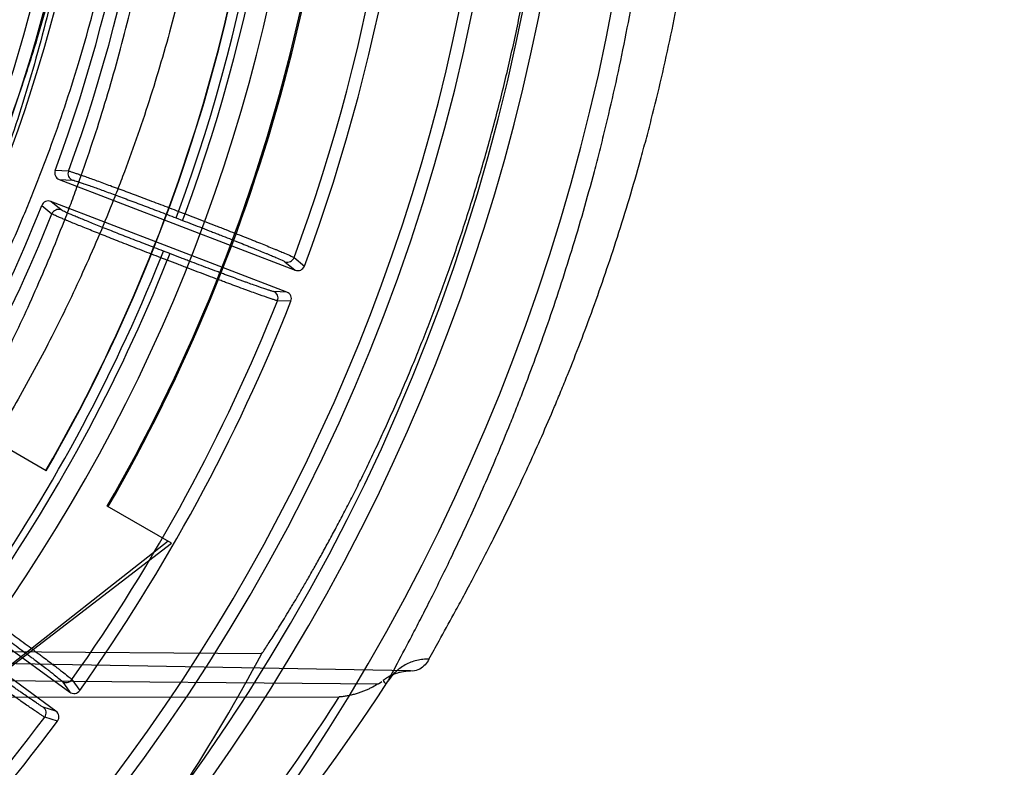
# Model space of a CAD drawing. Header units: millimetres. Extents: x 0 to 297, y 0 to 210.
# Tile 54 of 256: x 146.268 to 146.561, y 90.73 to 90.953. Entities that reach past the tile are written whole.
import ezdxf

# ---------------------------------------------------------------- set-up
doc = ezdxf.new("R2010")
doc.units = ezdxf.units.MM
doc.header["$LTSCALE"] = 16.335
doc.layers.get('0').update_dxf_attribs({"linetype": 'CONTINUOUS'})
doc.layers.add('01_GLOBAL', color=7, linetype='CONTINUOUS')
doc.layers.add('INTFCLR_144815', color=7, linetype='CONTINUOUS')

msp = doc.modelspace()

# ---------------------------------------------------------------- linework, layer by layer
at = {"color": 7, "linetype": 'Continuous'}
msp.add_circle((146.8548034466, 92.13446435), 2.66, dxfattribs=at)
at = {"color": 9, "linetype": 'Continuous'}
msp.add_arc((146.8548034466, 92.13446435), 2.6259090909, 182.9674534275, 267.0325465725, dxfattribs=at)
at = {"layer": '01_GLOBAL', "color": 7, "linetype": 'Continuous'}
msp.add_circle((146.8548034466, 92.13446435), 2.695, dxfattribs=at)
at = {"layer": 'INTFCLR_144815', "color": 9, "linetype": 'Continuous'}
for p, q in [((146.2826975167, 90.9074896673), (146.2787506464, 90.9076674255)), ((146.2799688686, 90.90497885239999), (146.2839135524, 90.90480629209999)), ((146.2747559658, 90.8972609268), (146.2778080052, 90.8947520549)), ((146.2805072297, 90.895932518), (146.2774602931, 90.8984437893)), ((146.3147771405, 90.89354180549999), (146.3155295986, 90.8955020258)), ((146.3147771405, 90.89354180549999), (146.3167163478, 90.89279741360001)), ((146.3155295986, 90.8955020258), (146.3174688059, 90.8947576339)), ((146.3167163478, 90.89279741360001), (146.3174688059, 90.8947576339)), ((146.3102283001, 90.88169167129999), (146.3109807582, 90.8836518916)), ((146.3121675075, 90.8809472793), (146.3102283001, 90.88169167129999)), ((146.3129199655, 90.8829074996), (146.3109807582, 90.8836518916)), ((146.3129199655, 90.8829074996), (146.3121675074, 90.8809472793)), ((146.3499233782, 90.88174495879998), (146.3530004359, 90.8792153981)), ((146.347203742, 90.88051146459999), (146.350279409, 90.8779891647)), ((146.3477708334, 90.8714541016), (146.3437974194, 90.8716376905)), ((146.3489724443, 90.8687221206), (146.3449931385, 90.86890124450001)), ((146.3845793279, 90.7587121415), (146.1907031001, 90.7620970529)), ((146.3851918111, 90.75862621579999), (146.3845793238, 90.7587121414)), ((146.190603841, 90.75641190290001), (146.3750393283, 90.7548780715)), ((146.2807950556, 90.7556017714), (146.2831131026, 90.7523693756)), ((146.2837412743, 90.7560893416), (146.2860587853, 90.7528495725)), ((146.1906267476, 90.75078967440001), (146.3633866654, 90.75092765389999)), ((146.2789986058, 90.74670625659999), (146.2752080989, 90.747911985)), ((146.2794521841, 90.7437563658), (146.2756548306, 90.7449593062))]:
    msp.add_line(p, q, dxfattribs=at)
at = {"layer": 'INTFCLR_144815', "color": 6, "linetype": 'Continuous'}
for p, q in [((146.2799688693, 90.9049788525), (146.350279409, 90.877989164)), ((146.3477708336, 90.8714541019), (146.2774602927, 90.8984437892)), ((146.2760845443, 90.8182686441), (146.2571297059, 90.8292122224)), ((146.3134528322, 90.7966940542), (146.2942710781, 90.8077686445)), ((146.2221837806, 90.79663711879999), (146.2831131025, 90.7523693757)), ((146.312457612, 90.7972686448), (146.2233002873, 90.72750009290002)), ((146.22701752, 90.7304089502), (146.3134528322, 90.7966940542)), ((146.278998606, 90.7467062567), (146.2180692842, 90.7909739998)), ((146.2383316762, 90.7646501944), (146.3403261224, 90.7638167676)), ((146.3750393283, 90.7548780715), (146.37604636, 90.7555726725))]:
    msp.add_line(p, q, dxfattribs=at)
msp.add_circle((145.8396077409, 91.0702686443), 0.4466793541, dxfattribs=at)
for centre, radius, start, end in [((145.8396077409, 91.0702686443), 0.6157754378, 313.9937911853, 154.5150993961), ((145.8396077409, 91.0702686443), 0.5947754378, 312.9543589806, 154.5144414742), ((145.8396077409, 91.0702686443), 0.5751005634, 282.2440355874, 71.2863570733), ((145.8396077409, 91.0702686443), 0.4537777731, 308.490992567, 51.50900743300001), ((145.8396077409, 91.0702686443), 0.5477895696, 339.5878226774, 23.4121773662), ((145.8396077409, 91.0702686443), 0.4682794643, 339.6819480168, 23.3180519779), ((145.8396077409, 91.0702686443), 0.5039003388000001, 329.9999999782, 359.9999999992), ((145.8396077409, 91.0702686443), 0.504, 329.9999999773, 360), ((145.8396077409, 91.0702686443), 0.525, 330.0000000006, 360), ((145.8396077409, 91.0702686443), 0.5253616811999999, 330.0000000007, 360), ((146.2807203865, 90.9069397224), 0.0020999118, 159.7232952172, 249.0303185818), ((146.2846696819, 90.90676604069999), 0.0021006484, 159.8509095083, 248.9018974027), ((145.8396077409, 91.0702686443), 0.4682794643, 324.681947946, 338.3180519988), ((146.2767067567, 90.8964836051), 0.0020999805, 68.9721907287, 158.2744621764), ((146.2797578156, 90.8939701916), 0.0021006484, 69.09810333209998, 158.1494841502), ((146.3510329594, 90.8799493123), 0.0020999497, 248.9714719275, 339.5433174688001), ((146.3470193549, 90.86949325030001), 0.0020998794, 338.4543129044, 69.0311207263), ((145.8396077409, 91.0702686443), 0.5477895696, 324.5878227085, 338.4121772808), ((146.2843483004, 90.7540676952), 0.0020999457, 233.9713799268, 324.5434132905), ((146.2777652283, 90.7450067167), 0.0020998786, 323.4543259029, 54.03113281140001), ((145.8396077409, 91.0702686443), 0.5477895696, 309.5878226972, 323.4121773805)]:
    msp.add_arc(centre, radius, start, end, dxfattribs=at)
at = {"layer": 'INTFCLR_144815', "color": 9, "linetype": 'Continuous'}
for centre, radius, start, end in [((145.8396077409, 91.0702686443), 0.5712784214, 292.4997540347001, 54.0964566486), ((145.8396102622, 91.0702698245), 0.5153523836, 292.4997540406, 54.09645665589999), ((145.8396077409, 91.0702686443), 0.5897747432, 323.9261481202, 36.0738518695), ((145.8396077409, 91.0702686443), 0.450734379, 313.8592910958, 46.1407088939), ((145.8396077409, 91.0702686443), 0.5440250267, 339.7244769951, 23.2755230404), ((145.8396077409, 91.0702686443), 0.5069960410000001, 339.8359043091, 23.1640956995), ((145.8396077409, 91.0702686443), 0.509072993, 339.8324937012, 23.1675062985), ((145.8396077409, 91.0702686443), 0.4720440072, 339.8280604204, 23.1719395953), ((145.8396077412, 91.0702686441), 0.4720440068, 324.8280604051, 338.1719396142), ((145.839607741, 91.0702686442), 0.5069960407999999, 324.835904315, 338.1640956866), ((146.3479530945, 90.8824738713), 0.0021007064, 249.1004513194, 339.6978896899), ((145.839607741, 91.0702686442), 0.5090729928, 324.8324936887, 338.1675063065), ((146.3430411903, 90.8696779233), 0.0021007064, 338.3024226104, 68.89954879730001), ((145.8396077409, 91.0702686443), 0.5440250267, 324.7244769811, 338.2755229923), ((145.8396077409, 91.0702686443), 0.6110177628, 203.8266800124, 319.1799903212), ((145.8384878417, 91.10903914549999), 0.6449058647, 311.8235167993, 326.745087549), ((146.2820267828, 90.7573033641), 0.0021007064, 234.1004513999, 324.6978899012), ((145.8383096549, 91.08842058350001), 0.6241853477, 320.0105518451, 327.269142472), ((146.2739704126, 90.7462147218), 0.0021007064, 323.3024226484, 53.8995486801), ((145.8396077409, 91.0702686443), 0.5440250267, 309.724476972, 323.2755230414)]:
    msp.add_arc(centre, radius, start, end, dxfattribs=at)
at = {"layer": 'INTFCLR_144815', "color": 6, "linetype": 'Continuous'}
msp.add_ellipse((145.8396077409, 91.034224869), major_axis=(0, 0.5699527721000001), ratio=0.9979983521, start_param=-2.1460420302, end_param=-2.0651235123, dxfattribs=at)
for points, knots in [([(146.1515348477, 90.7587687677), (146.1512150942, 90.7587746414), (146.1512119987, 90.7600070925), (146.1517859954, 90.7606977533), (146.1523169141, 90.7616585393), (146.1528921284, 90.7625183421), (146.1535763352, 90.7635215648), (146.1543814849, 90.7646472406), (146.15530592, 90.76590779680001), (146.1563525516, 90.76730531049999), (146.1575225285, 90.7688454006), (146.1588179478, 90.7705337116), (146.1602417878, 90.77237807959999), (146.1617966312, 90.7743862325), (146.1634827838, 90.7765637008), (146.1652973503, 90.7789125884), (146.1672357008, 90.7814334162), (146.169295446, 90.7841302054), (146.1714790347, 90.7870140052), (146.1737896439, 90.7900978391), (146.1762240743, 90.7933873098), (146.1787743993, 90.79688231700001), (146.1814309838, 90.80058082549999), (146.1841860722, 90.80448380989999), (146.1870298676, 90.8085896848), (146.1899514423, 90.8128953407), (146.1929388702, 90.81739609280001), (146.195979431, 90.82208572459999), (146.1990598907, 90.82695665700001), (146.2021667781, 90.832000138), (146.2052866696, 90.837206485), (146.2084064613, 90.8425653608), (146.2115136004, 90.84806604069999), (146.2145962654, 90.85369765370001), (146.2176434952, 90.85944939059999), (146.2206452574, 90.86531064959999), (146.2235925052, 90.87127120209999), (146.2264771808, 90.8773212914), (146.2292921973, 90.88345171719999), (146.2320314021, 90.88965389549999), (146.2346894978, 90.8959198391), (146.2372619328, 90.9022420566), (146.2397453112, 90.90861474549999), (146.2421317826, 90.9150191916), (146.2444188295, 90.9214479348), (146.2466074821, 90.92790255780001), (146.2487002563, 90.9343910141), (146.2506975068, 90.9409155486), (146.2525965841, 90.9474680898), (146.2543963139, 90.95404485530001), (146.2560946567, 90.9606375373), (146.2576905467, 90.9672398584), (146.2591843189, 90.9738506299), (146.2605765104, 90.98046966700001), (146.2618676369, 90.9870969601), (146.2630580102, 90.99373176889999), (146.2641477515, 91.00037227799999), (146.2651369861, 91.0070162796), (146.2660260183, 91.0136624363), (146.2668152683, 91.02031037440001), (146.2675051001, 91.0269596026), (146.2680958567, 91.03360976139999), (146.2685878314, 91.0402603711), (146.2689813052, 91.04691137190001), (146.269276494, 91.05356251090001), (146.2694735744, 91.0602138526), (146.2695726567, 91.0668651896), (146.2695738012, 91.07351660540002), (146.2694770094, 91.08016791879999), (146.2692822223, 91.0868192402), (146.2689893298, 91.0934703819), (146.2685981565, 91.1001213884), (146.2681084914, 91.10677196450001), (146.2675200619, 91.1134219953), (146.2668325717, 91.12007108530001), (146.2660456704, 91.1267189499), (146.2651589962, 91.1333650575), (146.2641721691, 91.140008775), (146.2630848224, 91.1466492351), (146.2618965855, 91.1532855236), (146.2606070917, 91.1599166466), (146.2592161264, 91.1665408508), (146.2577236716, 91.1731557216), (146.25612979, 91.17975889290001), (146.2544344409, 91.1863486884), (146.2526374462, 91.19292404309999), (146.2507388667, 91.199483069), (146.2487392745, 91.2060224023), (146.2466397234, 91.21253772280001), (146.2444415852, 91.21902445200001), (146.2421464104, 91.2254781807), (146.2397562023, 91.2318939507), (146.2372735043, 91.23826617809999), (146.2347014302, 91.24458873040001), (146.2320437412, 91.2508548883), (146.2293049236, 91.2570573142), (146.2264902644, 91.2631880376), (146.2236059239, 91.2692384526), (146.220658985, 91.2751993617), (146.2176574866, 91.2810610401), (146.2146104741, 91.2868132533), (146.211527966, 91.2924454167), (146.2084209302, 91.29794670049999), (146.2053011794, 91.3033062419), (146.2021812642, 91.3085133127), (146.1990742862, 91.31355757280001), (146.1959936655, 91.31842933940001), (146.1929528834, 91.3231198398), (146.189965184, 91.32762147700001), (146.187043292, 91.3319280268), (146.1841991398, 91.3360347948), (146.1814436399, 91.339938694), (146.1787864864, 91.34363828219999), (146.1762360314, 91.34713370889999), (146.1737992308, 91.3504265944), (146.1714816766, 91.35351982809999), (146.1692876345, 91.3564173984), (146.1672201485, 91.3591241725), (146.1652811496, 91.36164570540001), (146.1634716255, 91.36398800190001), (146.1617917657, 91.3661573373), (146.1602410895, 91.3681601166), (146.1588186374, 91.3700026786), (146.1575230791, 91.3716911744), (146.1563528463, 91.37323156), (146.1553062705, 91.3746291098), (146.1543814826, 91.3758897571), (146.1535770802, 91.37701559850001), (146.1528902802, 91.3780187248), (146.1523225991, 91.3788790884), (146.1518630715, 91.37966964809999), (146.151402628, 91.3804116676), (146.1510534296, 91.3817596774), (146.1515348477, 91.3817685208)], [0, 0, 0, 0, 0.0014103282, 0.0032894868, 0.0045784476, 0.006109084, 0.0078878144, 0.009921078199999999, 0.0122159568, 0.0147800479, 0.0176210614, 0.0207450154, 0.0241645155, 0.0278962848, 0.0319450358, 0.0363094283, 0.0409856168, 0.0459681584, 0.0512740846, 0.0569372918, 0.0629614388, 0.06932079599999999, 0.0760170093, 0.0830428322, 0.09038864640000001, 0.09804223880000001, 0.1059886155, 0.1142106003, 0.1226891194, 0.1314036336, 0.1403327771, 0.1494548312, 0.1587482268, 0.1681920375, 0.1777662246, 0.1874518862, 0.1972313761, 0.2070885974, 0.2170088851, 0.2269790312, 0.2369874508, 0.247023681, 0.2570780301, 0.2671479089, 0.2771627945, 0.2871678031, 0.297203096, 0.3072268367, 0.3172573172, 0.3272873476, 0.3372951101, 0.3472786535, 0.3572404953, 0.3671820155, 0.3771057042, 0.38701475, 0.3969071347, 0.4067804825, 0.4166362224, 0.4264761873, 0.4363022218, 0.4461151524, 0.4559173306, 0.4657100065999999, 0.4754958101, 0.4852761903, 0.4950537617, 0.5048299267, 0.514607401, 0.5243876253, 0.5341732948, 0.5439658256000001, 0.5537677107, 0.5635801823, 0.5734055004, 0.5832449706, 0.5931003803, 0.6029729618, 0.6128636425, 0.6227732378, 0.6327028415, 0.6426530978, 0.6526214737, 0.6626060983, 0.6726078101, 0.6826271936, 0.6926651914, 0.7027189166, 0.7127821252, 0.7228511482, 0.7329216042, 0.7429877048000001, 0.7530428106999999, 0.7630790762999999, 0.7730874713, 0.7830577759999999, 0.7929782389, 0.8028356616, 0.8126154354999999, 0.8223014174, 0.8318761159, 0.8413205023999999, 0.8506146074, 0.8597374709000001, 0.8686675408, 0.8773831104, 0.8858627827, 0.8940860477, 0.9020337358, 0.9096886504, 0.9170358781, 0.9240630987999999, 0.9307608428, 0.9371226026, 0.9431446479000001, 0.9488258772, 0.9541674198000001, 0.9591725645, 0.9638462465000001, 0.9681947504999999, 0.9722253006, 0.9759458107, 0.979364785, 0.9824904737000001, 0.9853313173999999, 0.9878955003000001, 0.9901906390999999, 0.9922241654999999, 0.994002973, 0.9955336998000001, 0.9968227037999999, 0.9978766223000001, 1, 1, 1, 1]), ([(146.1616919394, 91.3712686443), (146.1613689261, 91.3712686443), (146.161354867, 91.3700255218), (146.1618990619, 91.3693139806), (146.1624036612, 91.3683331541), (146.1629511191, 91.3674540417), (146.1636029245, 91.3664290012), (146.1643702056, 91.3652789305), (146.1652510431, 91.3639918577), (146.1662478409, 91.3625660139), (146.1673615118, 91.3609958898), (146.1685933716, 91.35927662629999), (146.1699443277, 91.3574028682), (146.1714151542, 91.35536903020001), (146.1730061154, 91.3531695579), (146.1747171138, 91.35079874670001), (146.1765473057, 91.34825122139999), (146.1784952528, 91.3455217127), (146.1805585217, 91.34260561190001), (146.1827337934, 91.3394988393), (146.1850166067, 91.33619825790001), (146.187401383, 91.332701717), (146.1898813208, 91.3290083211), (146.1924484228, 91.32511854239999), (146.1950935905, 91.32103426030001), (146.1978067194, 91.31675882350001), (146.2005768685, 91.3122970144), (146.2033924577, 91.3076549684), (146.2062415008, 91.3028400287), (146.2091118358, 91.2978605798), (146.2119913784, 91.29272580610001), (146.2148683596, 91.2874454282), (146.2177314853, 91.2820295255), (146.2205700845, 91.27648833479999), (146.2233742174, 91.2708320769), (146.2261347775, 91.2650707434), (146.2288435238, 91.2592139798), (146.2314930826, 91.2532710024), (146.2340769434, 91.24725050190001), (146.2365894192, 91.2411606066), (146.2390255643, 91.2350089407), (146.2413812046, 91.22880240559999), (146.2436527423, 91.2225475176), (146.2458372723, 91.21624994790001), (146.2479322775, 91.2099152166), (146.2499358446, 91.2035479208), (146.2518463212, 91.19715263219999), (146.2536625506, 91.1907330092), (146.255383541, 91.184292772), (146.2570086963, 91.17783475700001), (146.2585375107, 91.17136193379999), (146.2599697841, 91.16487642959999), (146.261305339, 91.1583806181), (146.262544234, 91.1518760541), (146.2636865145, 91.1453645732), (146.2647323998, 91.1388472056), (146.265682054, 91.1323253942), (146.2665357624, 91.1257998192), (146.2672937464, 91.1192715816), (146.2679563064, 91.1127410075), (146.2685236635, 91.1062089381), (146.2689960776, 91.09967549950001), (146.2693737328, 91.09314134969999), (146.2696568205, 91.0866064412), (146.2698454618, 91.08007129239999), (146.2699397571, 91.07353577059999), (146.2699397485, 91.0670003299), (146.2698454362, 91.06046482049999), (146.2696567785, 91.053929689), (146.2693736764, 91.0473948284), (146.2689960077, 91.0408607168), (146.2685235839, 91.0343273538), (146.2679562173, 91.0277953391), (146.2672936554, 91.0212648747), (146.2665356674, 91.0147367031), (146.2656819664, 91.0082112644), (146.2647323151, 91.0016895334), (146.263686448, 90.9951723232), (146.2625441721, 90.9886608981), (146.2613053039, 90.982156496), (146.2599697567, 90.975660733), (146.2585375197, 90.9691753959), (146.257008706, 90.96270257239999), (146.2553835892, 90.9562447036), (146.2536625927, 90.949804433), (146.2518464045, 90.94338494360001), (146.2499359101, 90.9369895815), (146.2479323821, 90.9306223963), (146.2458373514, 90.92428757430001), (146.2436528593, 90.9179901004), (146.2413812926, 90.9117351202), (146.2390256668, 90.90552861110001), (146.2365895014, 90.899376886), (146.2340770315, 90.8932869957), (146.2314931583, 90.88726645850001), (146.2288435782, 90.88132342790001), (146.2261348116, 90.875466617), (146.2233742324, 90.86970524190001), (146.2205700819, 90.8640489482), (146.2177314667, 90.8585077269), (146.2148683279, 90.8530918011), (146.2119913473, 90.8478114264), (146.2091118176, 90.84267667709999), (146.2062415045, 90.8376972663), (146.2033924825, 90.8328823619), (146.200576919, 90.82824035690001), (146.1978068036, 90.82377859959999), (146.1950937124, 90.8195032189), (146.1924485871, 90.815418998), (146.1898815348, 90.8115292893), (146.1874016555, 90.8078359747), (146.1850169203, 90.8043394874), (146.1827341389, 90.8010389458), (146.1805588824, 90.7979321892), (146.1784956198, 90.79501609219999), (146.1765476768, 90.7922865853), (146.1747174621, 90.7897390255), (146.1730064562, 90.78736820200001), (146.1714154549, 90.7851686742), (146.1699446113, 90.78313481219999), (146.1685936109, 90.7812609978), (146.1673617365, 90.7795417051), (146.1662480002, 90.7779715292), (146.1652512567, 90.7765456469), (146.1643701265, 90.7752585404), (146.1636036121, 90.7741083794), (146.1629493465, 90.7730834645), (146.1624091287, 90.7722038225), (146.1619724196, 90.7713972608), (146.1615362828, 90.7706337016), (146.1612048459, 90.7692686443), (146.1616919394, 90.7692686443)], [0, 0, 0, 0, 0.0014863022, 0.0034583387, 0.00480742, 0.0064070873, 0.008263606, 0.0103831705, 0.0127725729, 0.0154385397, 0.018388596, 0.0216299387, 0.0251705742, 0.0290176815, 0.0331791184, 0.0376612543, 0.0424708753, 0.0476126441, 0.053091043, 0.05890788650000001, 0.0650637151, 0.071556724, 0.0783824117, 0.08553378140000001, 0.09300120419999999, 0.1007725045, 0.1088330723, 0.1171662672, 0.125753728, 0.1345758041, 0.1436120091, 0.1528416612, 0.1622443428, 0.1717998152, 0.1814887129, 0.1912927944, 0.2011949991, 0.2111795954, 0.2212322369, 0.2313400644, 0.2414915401, 0.251676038, 0.2618853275, 0.272110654, 0.2823462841, 0.2925853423, 0.3028240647, 0.3130572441, 0.3232827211, 0.3334966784, 0.3436983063, 0.353884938, 0.364056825, 0.3742120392, 0.3843517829, 0.3944749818, 0.4045834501, 0.4146764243, 0.4247563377, 0.4348229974, 0.4448791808, 0.4549248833, 0.4649631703, 0.4749943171, 0.4850215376, 0.4950452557, 0.505068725, 0.5150924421, 0.5251196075, 0.5351507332, 0.5451888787, 0.5552345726, 0.5652905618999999, 0.5753571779, 0.5854368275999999, 0.5955298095, 0.6056379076, 0.615761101, 0.6259004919, 0.6360558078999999, 0.6462271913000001, 0.6564139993, 0.6666151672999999, 0.6768294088, 0.6870543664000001, 0.6972879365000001, 0.7075261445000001, 0.7177656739, 0.7280008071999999, 0.7382265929, 0.7484354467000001, 0.7586203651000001, 0.7687717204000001, 0.7788795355, 0.7889322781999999, 0.7989169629, 0.8088192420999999, 0.8186233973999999, 0.8283123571, 0.8378678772, 0.8472706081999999, 0.8565002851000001, 0.8655364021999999, 0.8743584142, 0.8829458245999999, 0.8912789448, 0.8993394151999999, 0.9071106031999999, 0.9145779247, 0.9217291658, 0.9285546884, 0.9350475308, 0.9412033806, 0.9470201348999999, 0.9524985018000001, 0.9576403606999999, 0.9624499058, 0.9669322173, 0.9710936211, 0.9749409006, 0.978481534, 0.9817230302, 0.984673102, 0.9873392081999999, 0.9897286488, 0.9918483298, 0.9937048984, 0.9953046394, 0.9966537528, 0.9977587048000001, 1, 1, 1, 1]), ([(146.1691690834, 90.7763969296), (146.1687851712, 90.7764036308), (146.1689546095, 90.7779189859), (146.1697315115, 90.7790599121), (146.1708843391, 90.7812089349), (146.1725602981, 90.7837422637), (146.1747341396, 90.7870099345), (146.1774252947, 90.7909276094), (146.1806308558, 90.7955824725), (146.1842332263, 90.8008456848), (146.1879731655, 90.8063911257), (146.1915725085, 90.81184155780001), (146.1948750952, 90.81694711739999), (146.1978706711, 90.8216835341), (146.200574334, 90.826050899), (146.2030116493, 90.8300665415), (146.2051949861, 90.833734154), (146.2071471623, 90.8370715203), (146.2088885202, 90.8400980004), (146.2104549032, 90.84286235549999), (146.2119718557, 90.8455760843), (146.2135082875, 90.84836552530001), (146.215040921, 90.85119346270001), (146.216458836, 90.8538498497), (146.2177089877, 90.85622567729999), (146.2188113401, 90.8583465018), (146.2197838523, 90.8602379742), (146.2206875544, 90.8620133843), (146.221596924, 90.86381876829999), (146.2225851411, 90.86580179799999), (146.2236776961, 90.86802093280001), (146.2248886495, 90.8705142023), (146.2262310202, 90.8733218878), (146.2277173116, 90.8764866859), (146.2293581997, 90.88005189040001), (146.231170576, 90.88408194), (146.2331660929, 90.8886406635), (146.2353605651, 90.893809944), (146.2377752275, 90.89970198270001), (146.2404300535, 90.9064559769), (146.24333995, 90.91423982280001), (146.2465092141, 90.923233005), (146.2499429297, 90.93370532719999), (146.25355238, 90.94574839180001), (146.2570962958, 90.95895711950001), (146.2603400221, 90.9727381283), (146.2631548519, 90.98660551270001), (146.265532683, 91.00051874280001), (146.2674745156, 91.0144574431), (146.268982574, 91.02842891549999), (146.2700557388, 91.0423940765), (146.2706967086, 91.05634558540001), (146.270839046, 91.0656329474), (146.270839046, 91.0702686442)], [0, 0, 0, 0, 0.0036397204, 0.0085369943, 0.0157954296, 0.0255088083, 0.0378134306, 0.0528137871, 0.0706279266, 0.09136563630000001, 0.1132788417, 0.1340284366, 0.1532798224, 0.1709168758, 0.1871507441, 0.2019689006, 0.2154440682, 0.2276101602, 0.2386187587, 0.2485421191, 0.257728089, 0.268088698, 0.2787291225, 0.288218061, 0.2966314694, 0.3041773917, 0.3108751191, 0.3167920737, 0.3230614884, 0.3300369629, 0.337794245, 0.3465081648, 0.3563110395, 0.3672939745, 0.3796510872, 0.3935134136, 0.4091801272, 0.426821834, 0.4467452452, 0.4695381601, 0.4956096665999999, 0.5255127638, 0.5599184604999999, 0.6000687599, 0.6446728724, 0.6895337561, 0.7342496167, 0.7787833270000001, 0.8233104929, 0.8676315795, 0.9119694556, 0.9560574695, 1, 1, 1, 1]), ([(146.2915000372, 91.0702686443), (146.2915000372, 91.0656668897), (146.2913516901, 91.0564528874), (146.2906831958, 91.04263355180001), (146.2895662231, 91.0288129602), (146.2879983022, 91.01500121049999), (146.2859760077, 91.0012047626), (146.2834956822, 90.98743285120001), (146.2805540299, 90.97369860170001), (146.2771490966, 90.9600203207), (146.2732813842, 90.946422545), (146.2689552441, 90.93293679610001), (146.2641806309, 90.9196029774), (146.2589753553, 90.9064705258), (146.2533674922, 90.89359942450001), (146.2473981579, 90.8810606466), (146.2411238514, 90.868935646), (146.2346184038, 90.85731473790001), (146.2279729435, 90.84629298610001), (146.2212937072, 90.8359645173), (146.2146967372, 90.8264146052), (146.2082996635, 90.8177115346), (146.2022127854, 90.80990025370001), (146.1965301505, 90.80299859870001), (146.1913244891, 90.7969993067), (146.1866450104, 90.7918719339), (146.1825199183, 90.7875770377), (146.1789594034, 90.7840514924), (146.1759636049, 90.78127647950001), (146.1735201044, 90.77911083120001), (146.1713967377, 90.777571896), (146.1700017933, 90.7763824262), (146.1691691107, 90.7763969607)], [0, 0, 0, 0, 0.0421285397, 0.08434683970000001, 0.1266414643, 0.1690446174, 0.2115817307, 0.2542734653, 0.2971305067, 0.3401457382, 0.3832945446, 0.4265305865, 0.4697791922, 0.5129300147, 0.5558322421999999, 0.5982870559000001, 0.6400420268, 0.6807938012, 0.7201892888, 0.7578469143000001, 0.7933806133, 0.8264335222, 0.8567170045, 0.8840287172, 0.9082689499, 0.9294277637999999, 0.9475672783, 0.9627965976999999, 0.9752495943, 0.9850650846, 0.9923757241, 1, 1, 1, 1]), ([(146.3403261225, 90.7638167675), (146.3406298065, 90.7642681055), (146.3412738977, 90.7652349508), (146.3422900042, 90.76678569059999), (146.343416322, 90.7685314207), (146.3446519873, 90.7704754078), (146.3459958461, 90.7726210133), (146.3474464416, 90.77497167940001), (146.3490018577, 90.7775306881), (146.3506597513, 90.7803012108), (146.3524171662, 90.78328598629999), (146.3542706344, 90.78648746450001), (146.3562159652, 90.78990740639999), (146.3582483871, 90.79354707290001), (146.3603623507, 90.79740680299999), (146.3625516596, 90.8014861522), (146.3648093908, 90.805783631), (146.3671280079, 90.81029678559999), (146.3694993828, 90.8150220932), (146.371914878, 90.8199549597), (146.3743654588, 90.8250897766), (146.3768417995, 90.8304199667), (146.3793344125, 90.8359380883), (146.381833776, 90.8416359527), (146.3843304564, 90.8475047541), (146.3868152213, 90.8535352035), (146.3892791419, 90.85971766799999), (146.3917136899, 90.8660423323), (146.3941108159, 90.8724993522), (146.3964629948, 90.8790789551), (146.3987632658, 90.8857715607), (146.4010052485, 90.892567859), (146.4031831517, 90.899458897), (146.4052917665, 90.9064361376), (146.4073264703, 90.9134915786), (146.4092831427, 90.92061759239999), (146.4111581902, 90.9278071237), (146.4129484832, 90.93505360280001), (146.4146513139, 90.9423509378), (146.4162643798, 90.9496935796), (146.4177856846, 90.9570762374), (146.4192136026, 90.9644943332), (146.4205467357, 90.971943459), (146.4217839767, 90.9794198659), (146.4229243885, 90.986919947), (146.4239672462, 90.99444063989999), (146.4249119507, 91.00197900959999), (146.4257580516, 91.0095325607), (146.4265051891, 91.0170989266), (146.4271531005, 91.0246760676), (146.4277015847, 91.03226206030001), (146.4281504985, 91.0398551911), (146.42849974, 91.0474538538), (146.4287492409, 91.0550565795), (146.4288989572, 91.0626619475), (146.4289322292, 91.0677331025), (146.4289322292, 91.0702686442)], [0, 0, 0, 0, 0.0050470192, 0.0107781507, 0.0172005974, 0.0243216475, 0.032148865, 0.0406889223, 0.0499485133, 0.0599319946, 0.0706434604, 0.082083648, 0.0942526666, 0.107146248, 0.1207590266, 0.13508079, 0.150098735, 0.1657965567, 0.1821543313, 0.19914883, 0.216753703, 0.2349399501, 0.253676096, 0.2729289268, 0.2926640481, 0.3128461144, 0.333439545, 0.3544090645, 0.3757200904, 0.3973392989, 0.4192345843, 0.4413756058, 0.4637338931, 0.4862828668, 0.5089980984, 0.5318579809, 0.5548410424, 0.5779296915, 0.6011081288, 0.6243604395, 0.6476750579, 0.6710393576, 0.6944447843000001, 0.7178818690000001, 0.7413446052, 0.7648260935, 0.7883222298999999, 0.8118283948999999, 0.8353419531, 0.8588601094, 0.8823813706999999, 0.9059042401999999, 0.9294279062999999, 0.9529519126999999, 0.9764759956, 1, 1, 1, 1]), ([(146.2826975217, 90.907489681), (146.2829717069, 90.90747263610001), (146.2834857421, 90.90728072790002), (146.2843279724, 90.9070308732), (146.2853010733, 90.90669957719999), (146.2864866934, 90.9062941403), (146.2878745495, 90.9058061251), (146.2894582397, 90.90524216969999), (146.2912275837, 90.9046044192), (146.2931654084, 90.90389936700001), (146.2952560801, 90.9031323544), (146.2974855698, 90.9023088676), (146.299842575, 90.9014331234), (146.3023074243, 90.90051239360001), (146.3048550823, 90.8995557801), (146.3074651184, 90.898570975), (146.3101187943, 90.8975655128), (146.3128128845, 90.896540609), (146.3146191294, 90.895850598), (146.3155295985, 90.8955020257)], [0, 0, 0, 0, 0.0235744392, 0.046187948, 0.0757204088, 0.1116518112, 0.1537638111, 0.2019489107, 0.2559202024, 0.3151588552, 0.3789070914, 0.4470223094, 0.5191146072, 0.5946817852, 0.6728170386, 0.7526441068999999, 0.8340733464, 0.916338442, 1, 1, 1, 1]), ([(146.3102283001, 90.8816916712), (146.3093032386, 90.8820476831), (146.3074533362, 90.8827612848), (146.3046894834, 90.88383188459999), (146.3019551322, 90.8848954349), (146.299288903, 90.88593690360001), (146.2967193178, 90.88694557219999), (146.2942633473, 90.88791451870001), (146.2919264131, 90.8888413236), (146.2897207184, 90.889721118), (146.2876693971, 90.8905447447), (146.2857871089, 90.89130653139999), (146.2840838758, 90.8920019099), (146.282565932, 90.8926286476), (146.2812460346, 90.8931800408), (146.2801381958, 90.8936544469), (146.2792435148, 90.89403955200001), (146.2784949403, 90.8943969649), (146.278013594, 90.89458901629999), (146.2778080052, 90.8947520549)], [0, 0, 0, 0, 0.08505931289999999, 0.1701495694, 0.2543499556, 0.3368302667, 0.415785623, 0.4912372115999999, 0.5633967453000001, 0.6315230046, 0.6950188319, 0.7530881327, 0.8057775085, 0.852890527, 0.8940208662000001, 0.9285125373, 0.956354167, 0.9774832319, 1, 1, 1, 1]), ([(146.3764817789, 90.75590139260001), (146.3767942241, 90.7561436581), (146.3776346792, 90.75674019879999), (146.3789692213, 90.7574769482), (146.380474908, 90.7580746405), (146.3822900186, 90.7585678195), (146.3836840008, 90.75871318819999), (146.3845793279, 90.7587121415)], [0, 0, 0, 0, 0.1359905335, 0.3540693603, 0.5224634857, 0.6920423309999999, 1, 1, 1, 1]), ([(146.375039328, 90.7548780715), (146.3744906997, 90.7545221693), (146.37362011, 90.7540086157), (146.3723930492, 90.7533836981), (146.3713934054, 90.7529280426), (146.3703503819, 90.7525063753), (146.3692653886, 90.7521215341), (146.368134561, 90.7517750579), (146.3669613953, 90.7514732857), (146.3657649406, 90.7512256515), (146.3645715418, 90.7510397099), (146.3637784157, 90.75095752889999), (146.363386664, 90.750927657)], [0, 0, 0, 0, 0.1578913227, 0.2436788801, 0.3324006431, 0.4230445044, 0.5152235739, 0.6102652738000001, 0.7085061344, 0.8075870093, 0.9051408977, 1, 1, 1, 1])]:
    msp.add_open_spline(points, degree=3, knots=knots, dxfattribs=at)
at = {"layer": 'INTFCLR_144815', "color": 9, "linetype": 'Continuous'}
for points, knots in [([(146.3901111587, 90.76216094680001), (146.391113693, 90.7639973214), (146.3935825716, 90.76844928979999), (146.3969386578, 90.7744997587), (146.3997104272, 90.7796188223), (146.4015425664, 90.7830204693), (146.4046512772, 90.78889392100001), (146.4096784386, 90.7986118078), (146.4166394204, 90.81284574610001), (146.4226449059, 90.8259896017), (146.4269264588, 90.8359310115), (146.4294573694, 90.8419988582), (146.4333886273, 90.85165433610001), (146.439212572, 90.86686688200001), (146.4465271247, 90.88824105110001), (146.4515805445, 90.90509808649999), (146.4547800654, 90.9168278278), (146.4568981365, 90.924951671), (146.4604703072, 90.93951488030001), (146.4649683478, 90.9609222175), (146.4682184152, 90.9805889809), (146.4700317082, 90.9940321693), (146.4711749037, 91.0031983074), (146.4728833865, 91.0193595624), (146.4745240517, 91.04261121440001), (146.4750633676, 91.0659875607), (146.4748569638, 91.0824206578), (146.4745698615, 91.0918559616), (146.4739726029, 91.10590382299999), (146.4724747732, 91.12666343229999), (146.4692328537, 91.1538255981), (146.4655720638, 91.175934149), (146.4625271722, 91.19110254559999), (146.4606783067, 91.1996237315), (146.4578466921, 91.2119872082), (146.4532698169, 91.2298455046), (146.4464163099, 91.25262421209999), (146.4402472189, 91.27063511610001), (146.4357427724, 91.2826953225), (146.4331755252, 91.28930593), (146.4294657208, 91.2986182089), (146.4239498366, 91.31169699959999), (146.4165590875, 91.3278627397), (146.4110766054, 91.33905923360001), (146.4075865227, 91.3459443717), (146.4054709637, 91.3500565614), (146.4021288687, 91.356446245), (146.3978516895, 91.36436272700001), (146.3935762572, 91.3721322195), (146.3910904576, 91.3765351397), (146.3901111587, 91.3783763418)], [0, 0, 0, 0, 0.0097071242, 0.0236189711, 0.0321010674, 0.0367157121, 0.0415449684, 0.0629333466, 0.0874759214, 0.1150523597, 0.1299704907, 0.1376946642, 0.1455554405, 0.1783391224, 0.2132541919, 0.2503476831, 0.259964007, 0.2696637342, 0.289298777, 0.3295304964, 0.3711217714, 0.3817476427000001, 0.3924663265, 0.413977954, 0.4571413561, 0.5005724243, 0.5224212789, 0.5333848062, 0.5443680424, 0.5876565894, 0.6299111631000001, 0.6712436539, 0.6915902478, 0.7016863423, 0.7116980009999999, 0.7504371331, 0.7871917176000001, 0.8220359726, 0.8387456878, 0.84691964, 0.8549381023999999, 0.8852533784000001, 0.9127639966, 0.93739805, 0.9430884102, 0.9485782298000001, 0.9588538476, 0.9765441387, 0.9903243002, 1, 1, 1, 1]), ([(146.2213747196, 91.3697617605), (146.2228639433, 91.3678099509), (146.224886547, 91.3651655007), (146.2274551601, 91.3617740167), (146.2297308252, 91.3587510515), (146.2341366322, 91.3528302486), (146.2408916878, 91.34346705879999), (146.2494858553, 91.3308906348), (146.2569239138, 91.3192547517), (146.2622409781, 91.31044289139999), (146.2653801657, 91.3050732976), (146.2702521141, 91.2965534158), (146.2775017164, 91.2831046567), (146.2867246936, 91.2641136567), (146.2932109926, 91.24905769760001), (146.2973738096, 91.23854941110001), (146.3001622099, 91.23125017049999), (146.3048954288, 91.2181283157), (146.3110525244, 91.1987669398), (146.3173574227, 91.174612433), (146.3211666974, 91.1558938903), (146.3233109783, 91.1430791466), (146.3246460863, 91.1343341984), (146.3260875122, 91.12330068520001), (146.3272124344, 91.1121904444), (146.3279204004, 91.1032494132), (146.3287845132, 91.08984742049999), (146.3293461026, 91.0697656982), (146.3285394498, 91.04304726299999), (146.3267779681, 91.02310869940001), (146.3251270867, 91.00988940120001), (146.323909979, 91.0011679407), (146.3215031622, 90.98625685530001), (146.3172609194, 90.96552318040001), (146.3109735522, 90.9415039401), (146.3048291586, 90.922214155), (146.3004306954, 90.91003494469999), (146.2983461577, 90.9045333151), (146.2969544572, 90.90092763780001), (146.2931561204, 90.89134884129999), (146.2866802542, 90.8763283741), (146.2774761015, 90.8573842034), (146.2694993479, 90.84258859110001), (146.263827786, 90.83277907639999), (146.2606417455, 90.8274440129), (146.2560993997, 90.81999267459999), (146.2494850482, 90.8096451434), (146.2408832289, 90.7970580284), (146.2341232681, 90.78768873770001), (146.2297158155, 90.7817661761), (146.2274419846, 90.77874583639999), (146.2248787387, 90.7753615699), (146.2228609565, 90.7727234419), (146.2213748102, 90.77077565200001)], [0, 0, 0, 0, 0.0113523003, 0.0153945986, 0.0196724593, 0.0288485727, 0.04952051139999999, 0.0730548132, 0.0992747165, 0.1133659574, 0.1206417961, 0.1280352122, 0.1587481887, 0.1912667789, 0.2256293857, 0.2345212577, 0.2435306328, 0.2617592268, 0.2990180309, 0.3374305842, 0.3771409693, 0.3872950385, 0.3975091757, 0.4180450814, 0.4387403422, 0.4491382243, 0.4595166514, 0.5008391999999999, 0.5419727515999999, 0.5830556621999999, 0.5933356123, 0.6035730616, 0.6237732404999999, 0.6631691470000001, 0.7013781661, 0.7385292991, 0.7567366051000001, 0.761249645, 0.7657337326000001, 0.7746080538, 0.8088969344, 0.8413373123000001, 0.8719692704, 0.886598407, 0.893729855, 0.9007025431, 0.926950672, 0.9505051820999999, 0.9711896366, 0.9803691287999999, 0.9846421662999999, 0.9886711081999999, 1, 1, 1, 1]), ([(146.2186581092, 90.77762845), (146.2195181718, 90.7788353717), (146.2229631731, 90.7836992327), (146.2292389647, 90.79281333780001), (146.2375878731, 90.805610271), (146.2440046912, 90.8161225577), (146.2484113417, 90.8236911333), (146.2515041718, 90.8291132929), (146.2570118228, 90.8390859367), (146.2647566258, 90.854123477), (146.2736901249, 90.87336803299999), (146.2799719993, 90.8886160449), (146.2836565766, 90.89833848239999), (146.2850072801, 90.90199998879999), (146.287031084, 90.907588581), (146.2913025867, 90.9199636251), (146.2972673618, 90.93955622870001), (146.3033689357, 90.9639426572), (146.307484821, 90.98498686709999), (146.3098201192, 91.000120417), (146.3110013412, 91.00897374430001), (146.3126039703, 91.0223964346), (146.314328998, 91.04282073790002), (146.3148448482, 91.061054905), (146.3148448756, 91.07026869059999)], [0, 0, 0, 0, 0.0141977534, 0.0570997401, 0.1060018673, 0.1605593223, 0.1750635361, 0.1899029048, 0.2203592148, 0.2841982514, 0.3519009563, 0.42356155, 0.4421237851, 0.4515054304, 0.4609492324, 0.4990648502, 0.5769114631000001, 0.6570654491, 0.7397891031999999, 0.7822307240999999, 0.8037455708, 0.8253529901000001, 0.9117316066, 1, 1, 1, 1]), ([(146.3777835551, 90.7553952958), (146.3787564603, 90.7572761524), (146.3811753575, 90.76182552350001), (146.3844462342, 90.7680182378), (146.3871609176, 90.7732484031), (146.3889457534, 90.7767299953), (146.3919939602, 90.78273219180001), (146.3969043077, 90.7926741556), (146.4037080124, 90.8072276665), (146.4095774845, 90.8206613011), (146.4137618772, 90.8308197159), (146.4162343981, 90.8370216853), (146.4200803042, 90.8468934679), (146.4257741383, 90.8624475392), (146.432923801, 90.8842919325), (146.4378617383, 90.90151244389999), (146.4409867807, 90.91349535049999), (146.4430631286, 90.92179599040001), (146.4465475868, 90.9366833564), (146.4509553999, 90.95855760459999), (146.4541206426, 90.9786482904), (146.4559024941, 90.9923793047), (146.45701212, 91.0017458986), (146.4586873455, 91.0182589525), (146.460280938, 91.04188858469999), (146.4607052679, 91.06083130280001), (146.4607052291, 91.07026862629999)], [0, 0, 0, 0, 0.0193022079, 0.046964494, 0.063837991, 0.0730150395, 0.0826270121, 0.1252001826, 0.1740817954, 0.2290529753, 0.2588100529, 0.2742223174, 0.2899113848, 0.3553804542, 0.4251698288, 0.4993797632, 0.5186285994, 0.5380488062, 0.5773715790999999, 0.6579886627, 0.7413831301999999, 0.7626961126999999, 0.7841977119, 0.8273566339, 0.9139769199, 1, 1, 1, 1]), ([(146.2905583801, 91.0530357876), (146.2902266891, 91.04387520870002), (146.2889817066, 91.02477107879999), (146.2859719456, 91.00087783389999), (146.2832094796, 90.98498618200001), (146.2818037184, 90.97773275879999), (146.2808361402, 90.9729381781), (146.278087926, 90.9600826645), (146.272924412, 90.9396843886), (146.2659889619, 90.9177225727), (146.2606323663, 90.9029457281), (146.2574807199, 90.89477431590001), (146.2527840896, 90.8830634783), (146.246998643, 90.8698745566), (146.2408277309, 90.8571099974), (146.2373125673, 90.8501534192), (146.2322180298, 90.8403495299), (146.2246186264, 90.8266378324), (146.214434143, 90.8098401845), (146.2061929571, 90.7972009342), (146.201041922, 90.78962241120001), (146.1988238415, 90.78640196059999), (146.1974343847, 90.7843940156), (146.1940400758, 90.7795198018), (146.1892021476, 90.77267333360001), (146.1847293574, 90.7663129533), (146.1824599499, 90.7628240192), (146.1814687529, 90.76123952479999), (146.1806206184, 90.75969553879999), (146.1800487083, 90.75848115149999), (146.1799928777, 90.75770548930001), (146.1801506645, 90.7575678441)], [0, 0, 0, 0, 0.0858001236, 0.1790833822, 0.2252548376, 0.2367557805, 0.2482389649, 0.2710367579, 0.3598009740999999, 0.445061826, 0.4864888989, 0.5069045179, 0.5270361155, 0.6045890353, 0.6416374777, 0.6597341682, 0.6775421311, 0.7450519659, 0.8064210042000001, 0.8613741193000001, 0.8862623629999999, 0.8921897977, 0.8979757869, 0.909117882, 0.9477859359, 0.9764348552, 0.98192108, 0.9867019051, 0.9940016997, 0.9980401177, 1, 1, 1, 1]), ([(146.1907030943, 90.76209702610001), (146.1905460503, 90.76222522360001), (146.190609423, 90.7629986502), (146.1912143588, 90.764173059), (146.1920932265, 90.76569055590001), (146.1931216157, 90.7672423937), (146.195475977, 90.7706708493), (146.2001030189, 90.7769189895), (146.2051020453, 90.7836500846), (146.2086099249, 90.78844557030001), (146.2100456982, 90.7904212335), (146.212337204, 90.7935895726), (146.2176564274, 90.801044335), (146.2261654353, 90.8134818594), (146.2366822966, 90.83002168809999), (146.2445343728, 90.8435360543), (146.2497982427, 90.8532012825), (146.253427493, 90.8600548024), (146.259796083, 90.8726262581), (146.2657722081, 90.88562876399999), (146.2706249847, 90.8971799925), (146.2738789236, 90.90523428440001), (146.2794075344, 90.9197951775), (146.2865683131, 90.94144443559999), (146.2919041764, 90.96157232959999), (146.2947436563, 90.9742580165), (146.2957429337, 90.97898732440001), (146.2971943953, 90.9861403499), (146.3000463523, 91.0018099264), (146.3028738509, 91.02324774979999), (146.3041332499, 91.03994014), (146.3044933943, 91.0468263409)], [0, 0, 0, 0, 0.0019511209, 0.0060578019, 0.0135221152, 0.0184240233, 0.0240553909, 0.0535050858, 0.0932797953, 0.1047395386, 0.110689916, 0.1167852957, 0.1423727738, 0.1988288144, 0.2618001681, 0.3309746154, 0.3492045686, 0.3677228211, 0.4056116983, 0.4848284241, 0.5053718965, 0.5261970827, 0.5684309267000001, 0.6552565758, 0.7455309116, 0.7687000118, 0.7803679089, 0.7920523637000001, 0.8389465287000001, 0.9336333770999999, 1, 1, 1, 1]), ([(146.2839135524, 90.90480629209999), (146.2841666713, 90.9047952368), (146.284640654, 90.90462010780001), (146.2854145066, 90.9043940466), (146.2863105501, 90.9040911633), (146.2874080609, 90.9037182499), (146.2886985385, 90.9032664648), (146.2901731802, 90.9027428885), (146.2918214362, 90.9021498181), (146.2936317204, 90.90149185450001), (146.2955910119, 90.90077353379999), (146.2976853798, 90.9000000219), (146.2998998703, 90.8991767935), (146.302218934, 90.8983096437), (146.304626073, 90.8974047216), (146.3071035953, 90.89646867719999), (146.3096324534, 90.89550872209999), (146.3121962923, 90.8945310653), (146.3139144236, 90.89387297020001), (146.3147771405, 90.89354180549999)], [0, 0, 0, 0, 0.0231290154, 0.04515544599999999, 0.0739572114, 0.1093275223, 0.1510248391, 0.1987547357, 0.2521855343, 0.3109342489, 0.3745913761, 0.4426887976, 0.5147501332, 0.5902668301, 0.6687099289, 0.7495103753, 0.8320414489, 0.9156402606, 1, 1, 1, 1]), ([(146.3109807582, 90.8836518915), (146.3101172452, 90.8839833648), (146.3083986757, 90.88464449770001), (146.3058375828, 90.8856341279), (146.3033148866, 90.8866132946), (146.3008466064, 90.88757578), (146.2984515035, 90.8885142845), (146.2961474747, 90.8894217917), (146.2939510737, 90.89029176), (146.2918774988, 90.89111818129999), (146.2899412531, 90.8918952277), (146.2881561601, 90.8926174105), (146.2865350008, 90.89327935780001), (146.2850893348, 90.89387678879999), (146.2838284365, 90.89440439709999), (146.2827637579, 90.8948614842), (146.281895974, 90.8952356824), (146.2811707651, 90.89558497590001), (146.2807023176, 90.8957717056), (146.2805072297, 90.895932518)], [0, 0, 0, 0, 0.084437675, 0.1680952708, 0.2506472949, 0.3314713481, 0.4099472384, 0.4854803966, 0.5575314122, 0.6256101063, 0.6892551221, 0.7479918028, 0.801400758, 0.8491085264, 0.8907965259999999, 0.9261579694, 0.954933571, 0.9769199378, 1, 1, 1, 1]), ([(146.3174688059, 90.8947576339), (146.3195221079, 90.8939714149), (146.3225757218, 90.89279688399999), (146.3261205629, 90.8914235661), (146.3281009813, 90.8906534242), (146.3309076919, 90.8895590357), (146.3340604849, 90.888321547), (146.3371243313, 90.88710765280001), (146.3387461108, 90.88646145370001), (146.3408722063, 90.88561093), (146.3428864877, 90.88479732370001), (146.3447865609, 90.88401750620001), (146.345817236, 90.88358941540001), (146.3472399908, 90.8830038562), (146.3486555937, 90.8823418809), (146.3496644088, 90.88195004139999), (146.3499233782, 90.88174495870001)], [0, 0, 0, 0, 0.188603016, 0.2806470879, 0.3260987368, 0.3708767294, 0.53906198, 0.616631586, 0.6535697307, 0.6888152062, 0.8130592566, 0.8399245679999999, 0.8649830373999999, 0.9088242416, 0.9716634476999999, 1, 1, 1, 1]), ([(146.3167163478, 90.89279741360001), (146.3186458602, 90.8920567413), (146.321515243, 90.89094993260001), (146.3248460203, 90.8896553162), (146.3267067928, 90.8889291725), (146.3293439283, 90.8878972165), (146.3323061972, 90.88673026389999), (146.3351845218, 90.88558466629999), (146.3367080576, 90.884974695), (146.3387053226, 90.8841717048), (146.340597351, 90.883403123), (146.3423819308, 90.8826660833), (146.3433498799, 90.8822614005), (146.3446865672, 90.8817079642), (146.346013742, 90.88107972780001), (146.3469633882, 90.8807085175), (146.347203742, 90.8805114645)], [0, 0, 0, 0, 0.1885916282, 0.2806298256, 0.3260795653, 0.3708551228, 0.5390329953, 0.616599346, 0.6535363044, 0.6887817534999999, 0.8130239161, 0.8398897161, 0.8649487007, 0.9087902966, 0.9716394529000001, 1, 1, 1, 1]), ([(146.3437974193, 90.8716376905), (146.3434908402, 90.87165190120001), (146.3429148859, 90.8718746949), (146.3419647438, 90.8721564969), (146.3403251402, 90.8727200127), (146.33836269, 90.8734046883), (146.336442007, 90.87409529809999), (146.3351556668, 90.8745610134), (146.3329457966, 90.87536570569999), (146.3306522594, 90.87621130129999), (146.32827568, 90.8770947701), (146.3265406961, 90.87774193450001), (146.3233615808, 90.8789335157), (146.3201326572, 90.880154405), (146.3173044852, 90.8812304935), (146.3153585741, 90.88197279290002), (146.3138964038, 90.8825326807), (146.3129199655, 90.8829074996)], [0, 0, 0, 0, 0.0280049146, 0.0550778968, 0.0908959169, 0.1859461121, 0.2448788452, 0.2771094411, 0.3107821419, 0.4594773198, 0.5001614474, 0.5421405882, 0.6284469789, 0.80995814, 0.8571323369, 0.9045625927, 1, 1, 1, 1]), ([(146.3449931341, 90.86890123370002), (146.3446675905, 90.86892185), (146.3440570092, 90.86915933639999), (146.3430476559, 90.86946405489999), (146.3413056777, 90.8700684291), (146.3392196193, 90.8708014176), (146.3371781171, 90.8715404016), (146.3358107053, 90.8720384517), (146.3334614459, 90.8728987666), (146.3310230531, 90.87380220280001), (146.3284962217, 90.8747456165), (146.3266514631, 90.8754365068), (146.3232710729, 90.8767083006), (146.3198376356, 90.87801111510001), (146.3168301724, 90.8791589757), (146.3147608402, 90.8799506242), (146.3132059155, 90.88054766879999), (146.3121675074, 90.8809472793)], [0, 0, 0, 0, 0.0279810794, 0.0550441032, 0.090861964, 0.1859105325, 0.2448424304, 0.277073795, 0.3107485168, 0.4594481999, 0.5001336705, 0.5421146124, 0.6284252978, 0.8099466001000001, 0.857124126, 0.9045572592, 1, 1, 1, 1]), ([(146.2557604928, 90.777058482), (146.2575403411, 90.77576761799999), (146.2601859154, 90.77384277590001), (146.2632545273, 90.7715987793), (146.264968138, 90.77034231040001), (146.2673959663, 90.7685587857), (146.2701210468, 90.766547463), (146.2727663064, 90.76458193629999), (146.2741655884, 90.7635380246), (146.2759990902, 90.762166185), (146.2777341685, 90.76085897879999), (146.279367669, 90.7596139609), (146.2802524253, 90.7589336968), (146.2814751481, 90.7579998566), (146.2826711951, 90.7569940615), (146.2835442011, 90.75635445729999), (146.2837412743, 90.7560893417)], [0, 0, 0, 0, 0.1886030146, 0.2806470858, 0.3260987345, 0.3708767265, 0.5390619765, 0.6166315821, 0.6535697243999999, 0.6888152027, 0.8130592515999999, 0.8399245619, 0.8649830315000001, 0.9088242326, 0.9716634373, 1, 1, 1, 1]), ([(146.2545263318, 90.7753598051), (146.2561983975, 90.7741449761), (146.2586835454, 90.77233323), (146.2615657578, 90.77022065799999), (146.2631751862, 90.76903765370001), (146.2654553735, 90.7673583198), (146.268014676, 90.7654644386), (146.2704984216, 90.76361291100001), (146.2718121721, 90.7626294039), (146.2735335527, 90.7613368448), (146.2751621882, 90.76010475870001), (146.2766952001, 90.75893094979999), (146.2775254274, 90.7582895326), (146.2786733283, 90.7574089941), (146.2797926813, 90.7564586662), (146.2806138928, 90.75585431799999), (146.2807950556, 90.7556017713)], [0, 0, 0, 0, 0.1885916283, 0.2806298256, 0.3260795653, 0.3708551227, 0.5390329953, 0.616599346, 0.6535363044, 0.6887817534, 0.8130239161, 0.8398897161, 0.8649487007, 0.9087902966, 0.9716394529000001, 1, 1, 1, 1]), ([(146.2752080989, 90.747911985), (146.2749156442, 90.74800506), (146.2744169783, 90.7483693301), (146.2735721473, 90.74888744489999), (146.2721342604, 90.7498561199), (146.2704158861, 90.75102538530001), (146.2687393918, 90.7521895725), (146.2676174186, 90.7529723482), (146.2656911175, 90.75432157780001), (146.263694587, 90.7557319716), (146.2616276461, 90.75720044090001), (146.2601192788, 90.75827460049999), (146.2573568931, 90.76024839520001), (146.2545539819, 90.7622633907), (146.2521006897, 90.7640347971), (146.2504132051, 90.76525544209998), (146.2491457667, 90.7661746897), (146.24829961, 90.7667894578)], [0, 0, 0, 0, 0.0280049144, 0.0550778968, 0.0908959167, 0.185946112, 0.244878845, 0.2771094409, 0.3107821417, 0.4594773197, 0.5001614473, 0.5421405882, 0.6284469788, 0.8099581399, 0.857132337, 0.9045625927, 1, 1, 1, 1]), ([(146.2756548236, 90.7449592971), (146.2753457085, 90.7450634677), (146.2748173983, 90.7454508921), (146.2739213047, 90.7460064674), (146.2723951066, 90.74704110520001), (146.2705698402, 90.7482890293), (146.2687891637, 90.7495312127), (146.2675972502, 90.75036620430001), (146.2655507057, 90.75180523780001), (146.2634292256, 90.7533089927), (146.2612326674, 90.7548742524), (146.259629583, 90.7560190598), (146.2566935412, 90.7581224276), (146.2537142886, 90.76026948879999), (146.2511063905, 90.7621566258), (146.2493124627, 90.76345688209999), (146.2479650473, 90.7644360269), (146.247065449, 90.7650907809)], [0, 0, 0, 0, 0.0279810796, 0.0550441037, 0.0908619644, 0.185910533, 0.2448424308, 0.2770737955, 0.3107485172, 0.4594482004, 0.5001336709, 0.5421146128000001, 0.6284252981, 0.8099466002, 0.8571241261, 0.9045572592, 1, 1, 1, 1]), ([(146.3901111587, 90.76216094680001), (146.3895124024, 90.76217838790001), (146.3882962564, 90.7621354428), (146.385861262, 90.76173258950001), (146.3829191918, 90.760607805), (146.3803930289, 90.75873387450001), (146.3787611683, 90.75690339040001), (146.3780836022, 90.75590636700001), (146.377783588, 90.7553953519)], [0, 0, 0, 0, 0.122022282, 0.2470628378, 0.5016341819, 0.7552929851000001, 0.8792886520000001, 1, 1, 1, 1]), ([(146.3901111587, 90.76216094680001), (146.3894661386, 90.7609851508), (146.3880212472, 90.7593127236), (146.385938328, 90.7586131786), (146.3851918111, 90.75862621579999)], [0, 0, 0, 0, 0.642371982, 1, 1, 1, 1]), ([(146.3764765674, 90.75590090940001), (146.3765863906, 90.7555438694), (146.376874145, 90.7549654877), (146.3775850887, 90.7550109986), (146.3777426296, 90.75526378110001), (146.377783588, 90.7553953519)], [0, 0, 0, 0, 0.5885032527, 0.7829065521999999, 1, 1, 1, 1])]:
    msp.add_open_spline(points, degree=3, knots=knots, dxfattribs=at)

doc.saveas('drawing.dxf')
